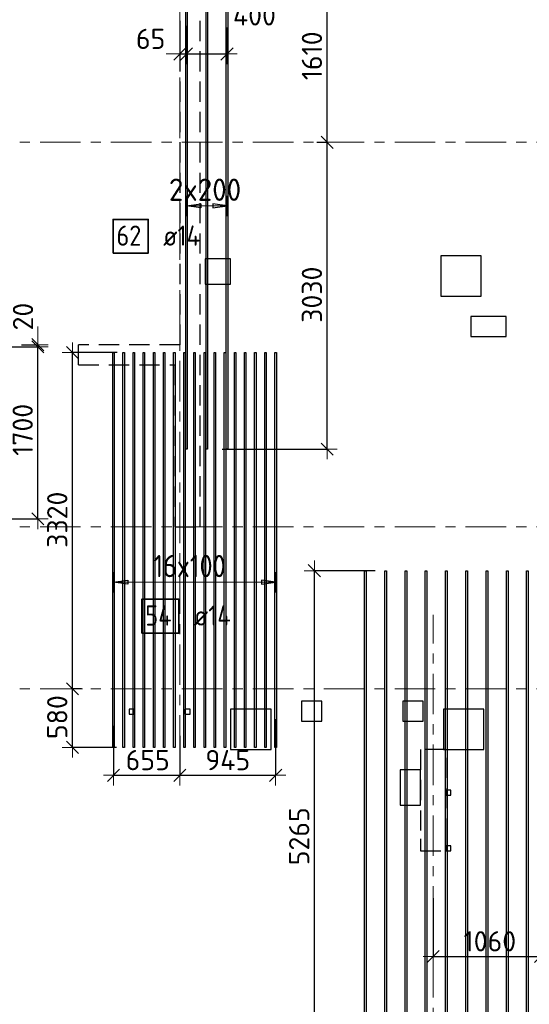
# Model space of a CAD drawing. Header units: metres. Extents: x -38 to 98, y -15 to 19.
# Tile 27 of 64: x 44 to 49, y 4 to 14. Entities that reach past the tile are written whole.
import ezdxf

# ---------------------------------------------------------------- set-up
doc = ezdxf.new("R2010")
doc.units = ezdxf.units.M
doc.header["$PDMODE"] = 65
for name, pattern in [('______11', [0.5, 0.4, -0.05, 0, -0.05]), ('______2', [0.27, 0.2, -0.07]), ('______5', [1.1, 0.8, -0.1, 0.1, -0.1])]:
    doc.linetypes.add(name, pattern=pattern)
for name, color, linetype, lineweight in [('XR$2$Осевая линия (1)', 7, '______5', 13), ('XR$3$Перекрытие (1)', 7, 'Continuous', 35), ('XR$3$Размерная линия (1)', 7, 'Continuous', 13), ('XR$5$Стена (1)', 7, 'Continuous', 35)]:
    doc.layers.add(name, color=color, linetype=linetype, lineweight=lineweight)
doc.layers.add('XR$3$Арм.стержн.Доп. Арм. верхн.зоны У', color=7, linetype='Continuous', lineweight=35, true_color=0x739641)
doc.styles.add('ISOCPEUR', font='txt')
doc.dimstyles.new('DIMSTYLE_3', dxfattribs={"dimtxt": 0.2, "dimasz": 0.2, "dimexe": 0, "dimexo": 0, "dimgap": 0.1, "dimtad": 2, "dimdec": 0, "dimlfac": 1000, "dimrnd": 5, "dimzin": 12, "dimdsep": 46, "dimtxsty": 'ISOCPEUR', "dimblk1": 'ALL_ML_STRICH', "dimblk2": 'ALL_ML_STRICH', "dimsah": 1, "dimcen": 0, "dimclrd": 7, "dimclre": 256, "dimclrt": 7, "dimadec": 0, "dimazin": 0, "dimtfac": 1, "dimtdec": 0, "dimtix": 1, "dimtmove": 2, "dimatfit": 3, "dimfxl": 0, "dimtzin": 0, "dimlwd": 0, "dimlwe": -3, "dimarcsym": 0})
doc.dimstyles.new('DIMSTYLE_7', dxfattribs={"dimtxt": 0.2, "dimasz": 0.2, "dimexe": 0, "dimexo": 0, "dimgap": 0.1, "dimtad": 2, "dimdec": 0, "dimlfac": 1000, "dimrnd": 5, "dimzin": 12, "dimdsep": 46, "dimtxsty": 'ISOCPEUR', "dimblk1": 'ALL_ML_STRICH', "dimblk2": 'ALL_ML_STRICH', "dimsah": 1, "dimcen": 0, "dimclrd": 7, "dimclre": 256, "dimclrt": 7, "dimadec": 0, "dimazin": 0, "dimtfac": 1, "dimtdec": 0, "dimtix": 1, "dimtmove": 2, "dimatfit": 3, "dimfxl": 0, "dimtvp": 1.2, "dimtzin": 0, "dimlwd": 0, "dimlwe": -3, "dimarcsym": 0})

# ---------------------------------------------------------------- blocks, each defined once
blk = doc.blocks.new('ALL_ML_STRICH')
at = {"color": 0, "linetype": 'ByBlock', "lineweight": -2}
for p, q in [((0, -0.5), (0, 0.5)), ((-1, 0), (0.5, 0)), ((-0.3, -0.3), (0.3, 0.3))]:
    blk.add_line(p, q, dxfattribs=at)
blk = doc.blocks.new('*D170')
at = {"layer": 'DEFPOINTS', "color": 7, "linetype": 'Continuous', "lineweight": 13, "transparency": 33554687}
for p in [(47.598, 8.5673), (46.9772, 3.3), (47.1592, 3.3)]:
    blk.add_point(p, dxfattribs=at)
at = {"layer": 'XR$3$Размерная линия (1)', "color": 9, "linetype": 'Continuous', "lineweight": -2, "true_color": 0xc7c7c7, "transparency": 33554687}
for p, q in [((47.578, 8.5673), (46.9772, 8.5673)), ((47.1392, 3.3), (46.9772, 3.3))]:
    blk.add_line(p, q, dxfattribs=at)
at = {"layer": 'XR$3$Размерная линия (1)', "color": 7, "linetype": 'Continuous', "lineweight": -2, "transparency": 33554687}
blk.add_line((46.9772, 3.3), (46.9772, 8.5673), dxfattribs=at)
at = {"layer": 'XR$3$Размерная линия (1)', "color": 7, "linetype": 'Continuous', "lineweight": 13, "transparency": 33554687, "xscale": 0.2, "yscale": 0.2, "zscale": 0.2}
for p, rotation in [((46.9772, 8.5673), 90), ((46.9772, 3.3), 270)]:
    blk.add_blockref('ALL_ML_STRICH', p, dxfattribs=dict(at, rotation=rotation))
at = {"layer": 'XR$3$Размерная линия (1)', "color": 7, "linetype": 'Continuous', "lineweight": 13, "transparency": 33554687, "insert": (46.8272, 5.9437), "char_height": 0.2, "width": 0.8, "attachment_point": 5, "rotation": 90, "style": 'ISOCPEUR'}
blk.add_mtext('\\A1;{5265}', dxfattribs=at)
blk = doc.blocks.new('*D173')
at = {"layer": 'DEFPOINTS', "color": 7, "linetype": 'Continuous', "lineweight": 13, "transparency": 33554687}
for p in [(46.9827, 12.8), (46.0474, 9.7688), (47.103, 9.7688)]:
    blk.add_point(p, dxfattribs=at)
at = {"layer": 'XR$3$Размерная линия (1)', "color": 9, "linetype": 'Continuous', "lineweight": -2, "true_color": 0xc7c7c7, "transparency": 33554687}
for p, q in [((47.0027, 12.8), (47.103, 12.8)), ((46.0674, 9.7688), (47.103, 9.7688))]:
    blk.add_line(p, q, dxfattribs=at)
at = {"layer": 'XR$3$Размерная линия (1)', "color": 7, "linetype": 'Continuous', "lineweight": -2, "transparency": 33554687}
blk.add_line((47.103, 9.7688), (47.103, 12.8), dxfattribs=at)
at = {"layer": 'XR$3$Размерная линия (1)', "color": 7, "linetype": 'Continuous', "lineweight": 13, "transparency": 33554687, "xscale": 0.2, "yscale": 0.2, "zscale": 0.2}
for p, rotation in [((47.103, 12.8), 90), ((47.103, 9.7688), 270)]:
    blk.add_blockref('ALL_ML_STRICH', p, dxfattribs=dict(at, rotation=rotation))
at = {"layer": 'XR$3$Размерная линия (1)', "color": 7, "linetype": 'Continuous', "lineweight": 13, "transparency": 33554687, "insert": (46.953, 11.2944), "char_height": 0.2, "width": 0.8, "attachment_point": 5, "rotation": 90, "style": 'ISOCPEUR'}
blk.add_mtext('\\A1;{3030}', dxfattribs=at)
blk = doc.blocks.new('*D174')
at = {"layer": 'DEFPOINTS', "color": 7, "linetype": 'Continuous', "lineweight": 13, "transparency": 33554687}
for p in [(46.0074, 14.4088), (46.9827, 12.8), (47.103, 12.8)]:
    blk.add_point(p, dxfattribs=at)
at = {"layer": 'XR$3$Размерная линия (1)', "color": 9, "linetype": 'Continuous', "lineweight": -2, "true_color": 0xc7c7c7, "transparency": 33554687}
for p, q in [((46.0274, 14.4088), (47.103, 14.4088)), ((47.0027, 12.8), (47.103, 12.8))]:
    blk.add_line(p, q, dxfattribs=at)
at = {"layer": 'XR$3$Размерная линия (1)', "color": 7, "linetype": 'Continuous', "lineweight": -2, "transparency": 33554687}
blk.add_line((47.103, 12.8), (47.103, 14.4088), dxfattribs=at)
at = {"layer": 'XR$3$Размерная линия (1)', "color": 7, "linetype": 'Continuous', "lineweight": 13, "transparency": 33554687, "xscale": 0.2, "yscale": 0.2, "zscale": 0.2}
for p, rotation in [((47.103, 14.4088), 90), ((47.103, 12.8), 270)]:
    blk.add_blockref('ALL_ML_STRICH', p, dxfattribs=dict(at, rotation=rotation))
at = {"layer": 'XR$3$Размерная линия (1)', "color": 7, "linetype": 'Continuous', "lineweight": 13, "transparency": 33554687, "insert": (46.953, 13.6544), "char_height": 0.2, "width": 0.8, "attachment_point": 5, "rotation": 90, "style": 'ISOCPEUR'}
blk.add_mtext('\\A1;{1610}', dxfattribs=at)
blk = doc.blocks.new('*D208')
at = {"layer": 'DEFPOINTS', "color": 7, "linetype": 'Continuous', "lineweight": 13, "transparency": 33554687}
for p in [(49.2083, 5.4912), (48.15, 5.3511), (48.15, 4.7562)]:
    blk.add_point(p, dxfattribs=at)
at = {"layer": 'XR$3$Размерная линия (1)', "color": 9, "linetype": 'Continuous', "lineweight": -2, "true_color": 0xc7c7c7, "transparency": 33554687}
for p, q in [((49.2083, 5.4712), (49.2083, 4.7562)), ((48.15, 5.3311), (48.15, 4.7562))]:
    blk.add_line(p, q, dxfattribs=at)
at = {"layer": 'XR$3$Размерная линия (1)', "color": 7, "linetype": 'Continuous', "lineweight": -2, "transparency": 33554687}
blk.add_line((48.15, 4.7562), (49.2083, 4.7562), dxfattribs=at)
at = {"layer": 'XR$3$Размерная линия (1)', "color": 7, "linetype": 'Continuous', "lineweight": 13, "transparency": 33554687, "xscale": 0.2, "yscale": 0.2, "zscale": 0.2, "rotation": 180}
blk.add_blockref('ALL_ML_STRICH', (48.15, 4.7562), dxfattribs=at)
at = {"layer": 'XR$3$Размерная линия (1)', "color": 7, "linetype": 'Continuous', "lineweight": 13, "transparency": 33554687, "xscale": 0.2, "yscale": 0.2, "zscale": 0.2}
blk.add_blockref('ALL_ML_STRICH', (49.2083, 4.7562), dxfattribs=at)
at = {"layer": 'XR$3$Размерная линия (1)', "color": 7, "linetype": 'Continuous', "lineweight": 13, "transparency": 33554687, "insert": (48.7091, 4.9062), "char_height": 0.2, "width": 0.8, "attachment_point": 5, "style": 'ISOCPEUR'}
blk.add_mtext('\\A1;{1060}', dxfattribs=at)
blk = doc.blocks.new('*D214')
at = {"layer": 'DEFPOINTS', "color": 7, "linetype": 'Continuous', "lineweight": 13, "transparency": 33554687}
for p in [(44.9949, 7.0554), (45.65, 6.9569), (44.9949, 6.5464)]:
    blk.add_point(p, dxfattribs=at)
at = {"layer": 'XR$3$Размерная линия (1)', "color": 9, "linetype": 'Continuous', "lineweight": -2, "true_color": 0xc7c7c7, "transparency": 33554687}
for p, q in [((44.9949, 7.0354), (44.9949, 6.5464)), ((45.65, 6.9369), (45.65, 6.5464))]:
    blk.add_line(p, q, dxfattribs=at)
at = {"layer": 'XR$3$Размерная линия (1)', "color": 7, "linetype": 'Continuous', "lineweight": -2, "transparency": 33554687}
blk.add_line((44.9949, 6.5464), (45.65, 6.5464), dxfattribs=at)
at = {"layer": 'XR$3$Размерная линия (1)', "color": 7, "linetype": 'Continuous', "lineweight": 13, "transparency": 33554687, "xscale": 0.2, "yscale": 0.2, "zscale": 0.2, "rotation": 180}
blk.add_blockref('ALL_ML_STRICH', (44.9949, 6.5464), dxfattribs=at)
at = {"layer": 'XR$3$Размерная линия (1)', "color": 7, "linetype": 'Continuous', "lineweight": 13, "transparency": 33554687, "xscale": 0.2, "yscale": 0.2, "zscale": 0.2}
blk.add_blockref('ALL_ML_STRICH', (45.65, 6.5464), dxfattribs=at)
at = {"layer": 'XR$3$Размерная линия (1)', "color": 7, "linetype": 'Continuous', "lineweight": 13, "transparency": 33554687, "insert": (45.3324, 6.6964), "char_height": 0.2, "width": 0.6, "attachment_point": 5, "style": 'ISOCPEUR'}
blk.add_mtext('\\A1;{655}', dxfattribs=at)
blk = doc.blocks.new('*D215')
at = {"layer": 'DEFPOINTS', "color": 7, "linetype": 'Continuous', "lineweight": 13, "transparency": 33554687}
for p in [(46.5949, 7.1211), (45.65, 6.9569), (45.65, 6.5464)]:
    blk.add_point(p, dxfattribs=at)
at = {"layer": 'XR$3$Размерная линия (1)', "color": 9, "linetype": 'Continuous', "lineweight": -2, "true_color": 0xc7c7c7, "transparency": 33554687}
for p, q in [((46.5949, 7.1011), (46.5949, 6.5464)), ((45.65, 6.9369), (45.65, 6.5464))]:
    blk.add_line(p, q, dxfattribs=at)
at = {"layer": 'XR$3$Размерная линия (1)', "color": 7, "linetype": 'Continuous', "lineweight": -2, "transparency": 33554687}
blk.add_line((45.65, 6.5464), (46.5949, 6.5464), dxfattribs=at)
at = {"layer": 'XR$3$Размерная линия (1)', "color": 7, "linetype": 'Continuous', "lineweight": 13, "transparency": 33554687, "xscale": 0.2, "yscale": 0.2, "zscale": 0.2, "rotation": 180}
blk.add_blockref('ALL_ML_STRICH', (45.65, 6.5464), dxfattribs=at)
at = {"layer": 'XR$3$Размерная линия (1)', "color": 7, "linetype": 'Continuous', "lineweight": 13, "transparency": 33554687, "xscale": 0.2, "yscale": 0.2, "zscale": 0.2}
blk.add_blockref('ALL_ML_STRICH', (46.5949, 6.5464), dxfattribs=at)
at = {"layer": 'XR$3$Размерная линия (1)', "color": 7, "linetype": 'Continuous', "lineweight": 13, "transparency": 33554687, "insert": (46.1224, 6.6964), "char_height": 0.2, "width": 0.6, "attachment_point": 5, "style": 'ISOCPEUR'}
blk.add_mtext('\\A1;{945}', dxfattribs=at)
blk = doc.blocks.new('*D232')
at = {"layer": 'DEFPOINTS', "color": 7, "linetype": 'Continuous', "lineweight": 13, "transparency": 33554687}
for p in [(45.65, 13.972), (45.7151, 13.972), (45.65, 13.6727)]:
    blk.add_point(p, dxfattribs=at)
at = {"layer": 'XR$3$Размерная линия (1)', "color": 9, "linetype": 'Continuous', "lineweight": -2, "true_color": 0xc7c7c7, "transparency": 33554687}
for p, q in [((45.65, 13.952), (45.65, 13.6727)), ((45.7151, 13.952), (45.7151, 13.6727))]:
    blk.add_line(p, q, dxfattribs=at)
at = {"layer": 'XR$3$Размерная линия (1)', "color": 7, "linetype": 'Continuous', "lineweight": -2, "transparency": 33554687}
blk.add_line((45.65, 13.6727), (45.7151, 13.6727), dxfattribs=at)
at = {"layer": 'XR$3$Размерная линия (1)', "color": 7, "linetype": 'Continuous', "lineweight": 13, "transparency": 33554687, "xscale": 0.2, "yscale": 0.2, "zscale": 0.2}
blk.add_blockref('ALL_ML_STRICH', (45.7151, 13.6727), dxfattribs=at)
at = {"layer": 'XR$3$Размерная линия (1)', "color": 7, "linetype": 'Continuous', "lineweight": 13, "transparency": 33554687, "xscale": 0.2, "yscale": 0.2, "zscale": 0.2, "rotation": 180}
blk.add_blockref('ALL_ML_STRICH', (45.65, 13.6727), dxfattribs=at)
at = {"layer": 'XR$3$Размерная линия (1)', "color": 7, "linetype": 'Continuous', "lineweight": 13, "transparency": 33554687, "insert": (45.3613, 13.8219), "char_height": 0.2, "width": 0.4, "attachment_point": 5, "style": 'ISOCPEUR'}
blk.add_mtext('\\A1;{65}', dxfattribs=at)
blk = doc.blocks.new('*D233')
at = {"layer": 'DEFPOINTS', "color": 7, "linetype": 'Continuous', "lineweight": 13, "transparency": 33554687}
for p in [(45.7151, 13.972), (46.1151, 13.9556), (45.7151, 13.6727)]:
    blk.add_point(p, dxfattribs=at)
at = {"layer": 'XR$3$Размерная линия (1)', "color": 9, "linetype": 'Continuous', "lineweight": -2, "true_color": 0xc7c7c7, "transparency": 33554687}
for p, q in [((45.7151, 13.952), (45.7151, 13.6727)), ((46.1151, 13.9356), (46.1151, 13.6727))]:
    blk.add_line(p, q, dxfattribs=at)
at = {"layer": 'XR$3$Размерная линия (1)', "color": 7, "linetype": 'Continuous', "lineweight": -2, "transparency": 33554687}
blk.add_line((45.7151, 13.6727), (46.1151, 13.6727), dxfattribs=at)
at = {"layer": 'XR$3$Размерная линия (1)', "color": 7, "linetype": 'Continuous', "lineweight": 13, "transparency": 33554687, "xscale": 0.2, "yscale": 0.2, "zscale": 0.2, "rotation": 180}
blk.add_blockref('ALL_ML_STRICH', (45.7151, 13.6727), dxfattribs=at)
at = {"layer": 'XR$3$Размерная линия (1)', "color": 7, "linetype": 'Continuous', "lineweight": 13, "transparency": 33554687, "xscale": 0.2, "yscale": 0.2, "zscale": 0.2}
blk.add_blockref('ALL_ML_STRICH', (46.1151, 13.6727), dxfattribs=at)
at = {"layer": 'XR$3$Размерная линия (1)', "color": 7, "linetype": 'Continuous', "lineweight": 13, "transparency": 33554687, "insert": (46.3856, 14.0538), "char_height": 0.2, "width": 0.6, "attachment_point": 5, "style": 'ISOCPEUR'}
blk.add_mtext('\\A1;{400}', dxfattribs=at)
blk = doc.blocks.new('*D256')
at = {"layer": 'DEFPOINTS', "color": 7, "linetype": 'Continuous', "lineweight": 13, "transparency": 33554687}
for p in [(44.6974, 7.4), (44.5895, 6.822), (45.0454, 6.822)]:
    blk.add_point(p, dxfattribs=at)
at = {"layer": 'XR$3$Размерная линия (1)', "color": 9, "linetype": 'Continuous', "lineweight": -2, "true_color": 0xc7c7c7, "transparency": 33554687}
for p, q in [((44.6774, 7.4), (44.5895, 7.4)), ((45.0254, 6.822), (44.5895, 6.822))]:
    blk.add_line(p, q, dxfattribs=at)
at = {"layer": 'XR$3$Размерная линия (1)', "color": 7, "linetype": 'Continuous', "lineweight": -2, "transparency": 33554687}
blk.add_line((44.5895, 6.822), (44.5895, 7.4), dxfattribs=at)
at = {"layer": 'XR$3$Размерная линия (1)', "color": 7, "linetype": 'Continuous', "lineweight": 13, "transparency": 33554687, "xscale": 0.2, "yscale": 0.2, "zscale": 0.2}
for p, rotation in [((44.5895, 7.4), 90), ((44.5895, 6.822), 270)]:
    blk.add_blockref('ALL_ML_STRICH', p, dxfattribs=dict(at, rotation=rotation))
at = {"layer": 'XR$3$Размерная линия (1)', "color": 7, "linetype": 'Continuous', "lineweight": 13, "transparency": 33554687, "insert": (44.4395, 7.121), "char_height": 0.2, "width": 0.6, "attachment_point": 5, "rotation": 90, "style": 'ISOCPEUR'}
blk.add_mtext('\\A1;{580}', dxfattribs=at)
blk = doc.blocks.new('*D257')
at = {"layer": 'DEFPOINTS', "color": 7, "linetype": 'Continuous', "lineweight": 13, "transparency": 33554687}
for p in [(45.0514, 10.722), (44.5895, 7.4), (44.6974, 7.4)]:
    blk.add_point(p, dxfattribs=at)
at = {"layer": 'XR$3$Размерная линия (1)', "color": 9, "linetype": 'Continuous', "lineweight": -2, "true_color": 0xc7c7c7, "transparency": 33554687}
for p, q in [((45.0314, 10.722), (44.5895, 10.722)), ((44.6774, 7.4), (44.5895, 7.4))]:
    blk.add_line(p, q, dxfattribs=at)
at = {"layer": 'XR$3$Размерная линия (1)', "color": 7, "linetype": 'Continuous', "lineweight": -2, "transparency": 33554687}
blk.add_line((44.5895, 7.4), (44.5895, 10.722), dxfattribs=at)
at = {"layer": 'XR$3$Размерная линия (1)', "color": 7, "linetype": 'Continuous', "lineweight": 13, "transparency": 33554687, "xscale": 0.2, "yscale": 0.2, "zscale": 0.2}
for p, rotation in [((44.5895, 10.722), 90), ((44.5895, 7.4), 270)]:
    blk.add_blockref('ALL_ML_STRICH', p, dxfattribs=dict(at, rotation=rotation))
at = {"layer": 'XR$3$Размерная линия (1)', "color": 7, "linetype": 'Continuous', "lineweight": 13, "transparency": 33554687, "insert": (44.4395, 9.071), "char_height": 0.2, "width": 0.8, "attachment_point": 5, "rotation": 90, "style": 'ISOCPEUR'}
blk.add_mtext('\\A1;{3320}', dxfattribs=at)
blk = doc.blocks.new('*D258')
at = {"layer": 'DEFPOINTS', "color": 7, "linetype": 'Continuous', "lineweight": 13, "transparency": 33554687}
for p in [(43.9214, 10.7793), (43.9214, 9.0793), (44.2485, 9.0793)]:
    blk.add_point(p, dxfattribs=at)
at = {"layer": 'XR$3$Размерная линия (1)', "color": 9, "linetype": 'Continuous', "lineweight": -2, "true_color": 0xc7c7c7, "transparency": 33554687}
for p, q in [((43.9414, 10.7793), (44.2485, 10.7793)), ((43.9414, 9.0793), (44.2485, 9.0793))]:
    blk.add_line(p, q, dxfattribs=at)
at = {"layer": 'XR$3$Размерная линия (1)', "color": 7, "linetype": 'Continuous', "lineweight": -2, "transparency": 33554687}
blk.add_line((44.2485, 9.0793), (44.2485, 10.7793), dxfattribs=at)
at = {"layer": 'XR$3$Размерная линия (1)', "color": 7, "linetype": 'Continuous', "lineweight": 13, "transparency": 33554687, "xscale": 0.2, "yscale": 0.2, "zscale": 0.2}
for p, rotation in [((44.2485, 10.7793), 90), ((44.2485, 9.0793), 270)]:
    blk.add_blockref('ALL_ML_STRICH', p, dxfattribs=dict(at, rotation=rotation))
at = {"layer": 'XR$3$Размерная линия (1)', "color": 7, "linetype": 'Continuous', "lineweight": 13, "transparency": 33554687, "insert": (44.0985, 9.9593), "char_height": 0.2, "width": 0.8, "attachment_point": 5, "rotation": 90, "style": 'ISOCPEUR'}
blk.add_mtext('\\A1;{1700}', dxfattribs=at)
blk = doc.blocks.new('*D259')
at = {"layer": 'DEFPOINTS', "color": 7, "linetype": 'Continuous', "lineweight": 13, "transparency": 33554687}
for p in [(44.0671, 10.8), (43.9214, 10.7793), (44.2485, 10.7793)]:
    blk.add_point(p, dxfattribs=at)
at = {"layer": 'XR$3$Размерная линия (1)', "color": 9, "linetype": 'Continuous', "lineweight": -2, "true_color": 0xc7c7c7, "transparency": 33554687}
for p, q in [((44.0871, 10.8), (44.2485, 10.8)), ((43.9414, 10.7793), (44.2485, 10.7793))]:
    blk.add_line(p, q, dxfattribs=at)
at = {"layer": 'XR$3$Размерная линия (1)', "color": 7, "linetype": 'Continuous', "lineweight": -2, "transparency": 33554687}
blk.add_line((44.2485, 10.7793), (44.2485, 10.8), dxfattribs=at)
at = {"layer": 'XR$3$Размерная линия (1)', "color": 7, "linetype": 'Continuous', "lineweight": 13, "transparency": 33554687, "xscale": 0.2, "yscale": 0.2, "zscale": 0.2}
for p, rotation in [((44.2485, 10.7793), 270), ((44.2485, 10.8), 90)]:
    blk.add_blockref('ALL_ML_STRICH', p, dxfattribs=dict(at, rotation=rotation))
at = {"layer": 'XR$3$Размерная линия (1)', "color": 7, "linetype": 'Continuous', "lineweight": 13, "transparency": 33554687, "insert": (44.1015, 11.0781), "char_height": 0.2, "width": 0.4, "attachment_point": 5, "rotation": 90, "style": 'ISOCPEUR'}
blk.add_mtext('\\A1;{20}', dxfattribs=at)

msp = doc.modelspace()

# ---------------------------------------------------------------- linework, layer by layer
at = {"layer": 'XR$2$Осевая линия (1)', "color": 253, "linetype": '______11', "lineweight": 13, "true_color": 0xa0a0a0, "transparency": 33554687}
for p, q in [((45.65, 6.74), (45.65, 18.35)), ((-2.63, 12.8), (62.6, 12.8)), ((-2.63, 9), (62.6, 9)), ((48.15, -2.65), (48.15, 8.13)), ((-2.63, 7.4), (62.6, 7.4))]:
    msp.add_line(p, q, dxfattribs=at)
at = {"layer": 'XR$3$Арм.стержн.Доп. Арм. верхн.зоны У', "color": 253, "linetype": 'Continuous', "lineweight": -3, "true_color": 0xa0a0a0, "transparency": 33554687}
for p, q in [((45.7151, 12.1714), (45.7151, 12.2714)), ((46.1151, 12.1714), (46.1151, 12.2714)), ((45.7151, 12.1714), (45.7151, 12.0714)), ((46.1151, 12.1714), (46.1151, 12.0714)), ((44.9949, 8.4534), (44.9949, 8.5534)), ((46.5949, 8.4534), (46.5949, 8.5534)), ((44.9949, 8.4534), (44.9949, 8.3534)), ((46.5949, 8.4534), (46.5949, 8.3534))]:
    msp.add_line(p, q, dxfattribs=at)
at = {"layer": 'XR$3$Арм.стержн.Доп. Арм. верхн.зоны У', "color": 7, "linetype": 'Continuous', "lineweight": 25, "transparency": 33554687}
for p, q in [((45.7151, 12.1714), (45.8551, 12.1914)), ((45.8551, 12.1514), (45.7151, 12.1714)), ((45.8551, 12.1914), (45.8551, 12.1514)), ((46.1151, 12.1714), (45.9751, 12.1914)), ((45.9751, 12.1914), (45.9751, 12.1514)), ((45.9751, 12.1514), (46.1151, 12.1714)), ((44.9949, 8.4534), (45.1349, 8.4734)), ((45.1349, 8.4734), (45.1349, 8.4334)), ((46.5949, 8.4534), (46.4549, 8.4734)), ((46.4549, 8.4734), (46.4549, 8.4334)), ((45.1349, 8.4334), (44.9949, 8.4534)), ((46.4549, 8.4334), (46.5949, 8.4534))]:
    msp.add_line(p, q, dxfattribs=at)
at = {"layer": 'XR$3$Арм.стержн.Доп. Арм. верхн.зоны У', "color": 7, "linetype": 'Continuous', "lineweight": 13, "transparency": 33554687}
for p, q in [((45.7151, 12.1714), (45.7151, 12.1714)), ((45.7151, 12.1714), (46.1151, 12.1714)), ((46.1151, 12.1714), (46.1151, 12.1714)), ((44.9949, 8.4534), (44.9949, 8.4534)), ((46.5949, 8.4534), (46.5949, 8.4534))]:
    msp.add_line(p, q, dxfattribs=at)
at = {"layer": 'XR$3$Арм.стержн.Доп. Арм. верхн.зоны У', "color": 7, "linetype": 'Continuous', "lineweight": 25, "transparency": 33554687}
for points in [[(45.7221, 14.4088), (45.7221, 9.7688), (45.7081, 9.7688), (45.7081, 14.4088), (45.7221, 14.4088)], [(45.9221, 14.4088), (45.9221, 9.7688), (45.9081, 9.7688), (45.9081, 14.4088), (45.9221, 14.4088)], [(46.1221, 14.4088), (46.1221, 9.7688), (46.1081, 9.7688), (46.1081, 14.4088), (46.1221, 14.4088)], [(45.0019, 10.722), (45.0019, 6.822), (44.9879, 6.822), (44.9879, 10.722), (45.0019, 10.722)], [(45.1019, 10.722), (45.1019, 6.822), (45.0879, 6.822), (45.0879, 10.722), (45.1019, 10.722)], [(45.2019, 10.722), (45.2019, 6.822), (45.1879, 6.822), (45.1879, 10.722), (45.2019, 10.722)], [(45.3019, 10.722), (45.3019, 6.822), (45.2879, 6.822), (45.2879, 10.722), (45.3019, 10.722)], [(45.4019, 10.722), (45.4019, 6.822), (45.3879, 6.822), (45.3879, 10.722), (45.4019, 10.722)], [(45.5019, 10.722), (45.5019, 6.822), (45.4879, 6.822), (45.4879, 10.722), (45.5019, 10.722)], [(45.6019, 10.722), (45.6019, 6.822), (45.5879, 6.822), (45.5879, 10.722), (45.6019, 10.722)], [(45.7019, 10.722), (45.7019, 6.822), (45.6879, 6.822), (45.6879, 10.722), (45.7019, 10.722)], [(45.8019, 10.722), (45.8019, 6.822), (45.7879, 6.822), (45.7879, 10.722), (45.8019, 10.722)], [(45.9019, 10.722), (45.9019, 6.822), (45.8879, 6.822), (45.8879, 10.722), (45.9019, 10.722)], [(46.0019, 10.722), (46.0019, 6.822), (45.9879, 6.822), (45.9879, 10.722), (46.0019, 10.722)], [(46.1019, 10.722), (46.1019, 6.822), (46.0879, 6.822), (46.0879, 10.722), (46.1019, 10.722)], [(46.2019, 10.722), (46.2019, 6.822), (46.1879, 6.822), (46.1879, 10.722), (46.2019, 10.722)], [(46.3019, 10.722), (46.3019, 6.822), (46.2879, 6.822), (46.2879, 10.722), (46.3019, 10.722)], [(46.4019, 10.722), (46.4019, 6.822), (46.3879, 6.822), (46.3879, 10.722), (46.4019, 10.722)], [(46.5019, 10.722), (46.5019, 6.822), (46.4879, 6.822), (46.4879, 10.722), (46.5019, 10.722)], [(46.6019, 10.722), (46.6019, 6.822), (46.5879, 6.822), (46.5879, 10.722), (46.6019, 10.722)], [(47.4883, 8.5673), (47.4883, 0.7673), (47.4723, 0.7673), (47.4723, 8.5673), (47.4883, 8.5673)], [(47.6883, 8.5673), (47.6883, 0.7673), (47.6723, 0.7673), (47.6723, 8.5673), (47.6883, 8.5673)], [(47.8883, 8.5673), (47.8883, 0.7673), (47.8723, 0.7673), (47.8723, 8.5673), (47.8883, 8.5673)], [(48.0883, 8.5673), (48.0883, 0.7673), (48.0723, 0.7673), (48.0723, 8.5673), (48.0883, 8.5673)], [(48.2883, 8.5673), (48.2883, 0.7673), (48.2723, 0.7673), (48.2723, 8.5673), (48.2883, 8.5673)], [(48.4883, 8.5673), (48.4883, 0.7673), (48.4723, 0.7673), (48.4723, 8.5673), (48.4883, 8.5673)], [(48.6883, 8.5673), (48.6883, 0.7673), (48.6723, 0.7673), (48.6723, 8.5673), (48.6883, 8.5673)], [(48.8883, 8.5673), (48.8883, 0.7673), (48.8723, 0.7673), (48.8723, 8.5673), (48.8883, 8.5673)], [(49.0883, 8.5673), (49.0883, 0.7673), (49.0723, 0.7673), (49.0723, 8.5673), (49.0883, 8.5673)]]:
    msp.add_lwpolyline(points, dxfattribs=at)
at = {"layer": 'XR$3$Арм.стержн.Доп. Арм. верхн.зоны У', "color": 7, "linetype": 'Continuous', "lineweight": 35, "transparency": 33554687}
for points in [[(44.9909, 11.7048), (45.3376, 11.7048), (45.3376, 12.0381), (44.9909, 12.0381), (44.9909, 11.7048)], [(45.2742, 7.9517), (45.6409, 7.9517), (45.6409, 8.285), (45.2742, 8.285), (45.2742, 7.9517)]]:
    msp.add_lwpolyline(points, dxfattribs=at)
at = {"layer": 'XR$3$Арм.стержн.Доп. Арм. верхн.зоны У', "color": 7, "linetype": 'Continuous', "lineweight": 13, "transparency": 33554687}
msp.add_lwpolyline([(44.9949, 8.4534), (45.2389, 8.4534), (45.2389, 8.4534), (46.5949, 8.4534)], dxfattribs=at)
at = {"layer": 'XR$3$Перекрытие (1)', "color": 7, "linetype": 'Continuous', "lineweight": 25, "transparency": 33554687}
for p, q in [((48.225, 11.68), (48.225, 11.28)), ((48.625, 11.68), (48.225, 11.68)), ((48.625, 11.28), (48.625, 11.68)), ((45.9, 11.65), (45.9, 11.4)), ((46.15, 11.65), (45.9, 11.65)), ((46.15, 11.4), (46.15, 11.65)), ((45.9, 11.4), (46.15, 11.4)), ((48.225, 11.28), (48.625, 11.28)), ((48.52, 11.08), (48.52, 10.88)), ((48.87, 11.08), (48.52, 11.08)), ((48.87, 10.88), (48.87, 11.08)), ((48.52, 10.88), (48.87, 10.88)), ((45.15, 7.2), (45.15, 7.15)), ((45.2, 7.2), (45.15, 7.2)), ((45.2, 7.15), (45.2, 7.2)), ((45.7, 7.2), (45.7, 7.15)), ((45.75, 7.2), (45.7, 7.2)), ((45.75, 7.15), (45.75, 7.2)), ((46.15, 7.2), (46.15, 6.8)), ((46.55, 7.2), (46.15, 7.2)), ((46.55, 6.8), (46.55, 7.2)), ((46.8505, 7.28), (46.8505, 7.08)), ((47.0505, 7.28), (46.8505, 7.28)), ((47.0505, 7.08), (47.0505, 7.28)), ((47.8505, 7.28), (47.8505, 7.08)), ((48.0505, 7.28), (47.8505, 7.28)), ((48.0505, 7.08), (48.0505, 7.28)), ((48.25, 7.2), (48.25, 6.8)), ((48.65, 7.2), (48.25, 7.2)), ((48.65, 6.8), (48.65, 7.2)), ((45.15, 7.15), (45.2, 7.15)), ((45.7, 7.15), (45.75, 7.15)), ((46.8505, 7.08), (47.0505, 7.08)), ((47.8505, 7.08), (48.0505, 7.08)), ((46.15, 6.8), (46.55, 6.8)), ((48.25, 6.8), (48.65, 6.8)), ((47.825, 6.6), (47.825, 6.25)), ((48.025, 6.6), (47.825, 6.6)), ((48.025, 6.25), (48.025, 6.6)), ((48.275, 6.4), (48.275, 6.35)), ((48.325, 6.4), (48.275, 6.4)), ((48.275, 6.35), (48.325, 6.35)), ((48.325, 6.35), (48.325, 6.4)), ((47.825, 6.25), (48.025, 6.25)), ((48.275, 5.85), (48.275, 5.8)), ((48.325, 5.85), (48.275, 5.85)), ((48.325, 5.8), (48.325, 5.85)), ((48.275, 5.8), (48.325, 5.8))]:
    msp.add_line(p, q, dxfattribs=at)
at = {"layer": 'XR$5$Стена (1)', "color": 253, "linetype": '______2', "lineweight": -3, "true_color": 0xa0a0a0, "transparency": 33554687}
for p, q in [((45.65, 16.4), (45.65, 10.8)), ((45.85, 9), (45.85, 16.4)), ((44.65, 10.6), (44.65, 10.8)), ((45.65, 10.8), (44.65, 10.8)), ((44.65, 10.6), (45.6, 10.6)), ((45.6, 10.6), (45.6, 9)), ((45.6, 9), (45.85, 9)), ((48.275, 6.8), (48.025, 6.8)), ((48.025, 6.8), (48.025, 5.92)), ((48.275, 5.92), (48.275, 6.8)), ((48.025, 5.92), (48.025, 5.8)), ((48.275, 5.8), (48.275, 5.92)), ((48.025, 5.8), (48.275, 5.8))]:
    msp.add_line(p, q, dxfattribs=at)

# ---------------------------------------------------------------- texts
at = {"layer": 'XR$3$Арм.стержн.Доп. Арм. верхн.зоны У', "color": 7, "linetype": 'Continuous', "lineweight": 13, "transparency": 33554687, "char_height": 0.22, "attachment_point": 7, "style": 'ISOCPEUR'}
for s, insert, width in [('\\W0.95;2x200', (45.5411, 12.2214), 0.873359), ('\\W0.86;16x100', (45.3879, 8.5034), 0.930455)]:
    msp.add_mtext(s, dxfattribs=dict(at, insert=insert, width=width))
at = {"layer": 'XR$3$Арм.стержн.Доп. Арм. верхн.зоны У', "color": 7, "linetype": 'Continuous', "lineweight": 25, "transparency": 33554687, "char_height": 0.2, "attachment_point": 7, "style": 'ISOCPEUR'}
for s, insert, width in [('\\W0.87;62', (45.0242, 11.7781), 0.367208), ('\\W0.89; ø14 ', (45.3709, 11.7781), 0.769432), ('\\W0.88;54', (45.3076, 8.025), 0.387995), ('\\W0.89; ø14 ', (45.6742, 8.025), 0.769432)]:
    msp.add_mtext(s, dxfattribs=dict(at, insert=insert, width=width))

# ---------------------------------------------------------------- dimensions: what is measured, and where the dimension line sits
at = {"layer": 'XR$3$Размерная линия (1)', "color": 7, "linetype": 'Continuous', "lineweight": 13, "transparency": 33554687}
for base, p1, p2, dimstyle, picture, middle in [((47.103, 14.4088), (47.0027, 12.8), (46.0274, 14.4088), 'DIMSTYLE_3', '*D174', (46.953, 13.6544)), ((47.103, 12.8), (46.0674, 9.7688), (47.0027, 12.8), 'DIMSTYLE_3', '*D173', (46.953, 11.2944)), ((44.2485, 10.8), (43.9414, 10.7793), (44.0871, 10.8), 'DIMSTYLE_7', '*D259', (44.1015, 11.0781)), ((44.2485, 10.7793), (43.9414, 9.0793), (43.9414, 10.7793), 'DIMSTYLE_3', '*D258', (44.0985, 9.9593)), ((44.5895, 10.722), (44.6774, 7.4), (45.0314, 10.722), 'DIMSTYLE_3', '*D257', (44.4395, 9.071)), ((46.9772, 8.5673), (47.1392, 3.3), (47.578, 8.5673), 'DIMSTYLE_3', '*D170', (46.8272, 5.9437)), ((44.5895, 7.4), (45.0254, 6.822), (44.6774, 7.4), 'DIMSTYLE_3', '*D256', (44.4395, 7.121))]:
    dim = msp.add_linear_dim(base=base, p1=p1, p2=p2, angle=90, dimstyle=dimstyle, override={"dimpost": '<>', "dimclrd": 7, "dimclre": 9, "dimclrt": 7, "dimlwd": 0, "dimlwe": 65533}, dxfattribs=at)
    dim.commit()
    dim.dimension.update_dxf_attribs({"geometry": picture, "text_midpoint": middle, "dimtype": 160})
for base, p1, p2, dimstyle, picture, middle in [((46.1151, 13.6727), (45.7151, 13.952), (46.1151, 13.9356), 'DIMSTYLE_7', '*D233', (46.3856, 14.0538)), ((45.7151, 13.6727), (45.65, 13.952), (45.7151, 13.952), 'DIMSTYLE_7', '*D232', (45.3613, 13.8219)), ((46.5949, 6.5464), (45.65, 6.9369), (46.5949, 7.1011), 'DIMSTYLE_3', '*D215', (46.1224, 6.6964)), ((45.65, 6.5464), (44.9949, 7.0354), (45.65, 6.9369), 'DIMSTYLE_3', '*D214', (45.3324, 6.6964)), ((49.2083, 4.7562), (48.15, 5.3311), (49.2083, 5.4712), 'DIMSTYLE_3', '*D208', (48.7091, 4.9062))]:
    dim = msp.add_linear_dim(base=base, p1=p1, p2=p2, dimstyle=dimstyle, override={"dimpost": '<>', "dimclrd": 7, "dimclre": 9, "dimclrt": 7, "dimlwd": 0, "dimlwe": 65533}, dxfattribs=at)
    dim.commit()
    dim.dimension.update_dxf_attribs({"geometry": picture, "text_midpoint": middle, "dimtype": 160})

doc.saveas('drawing.dxf')
